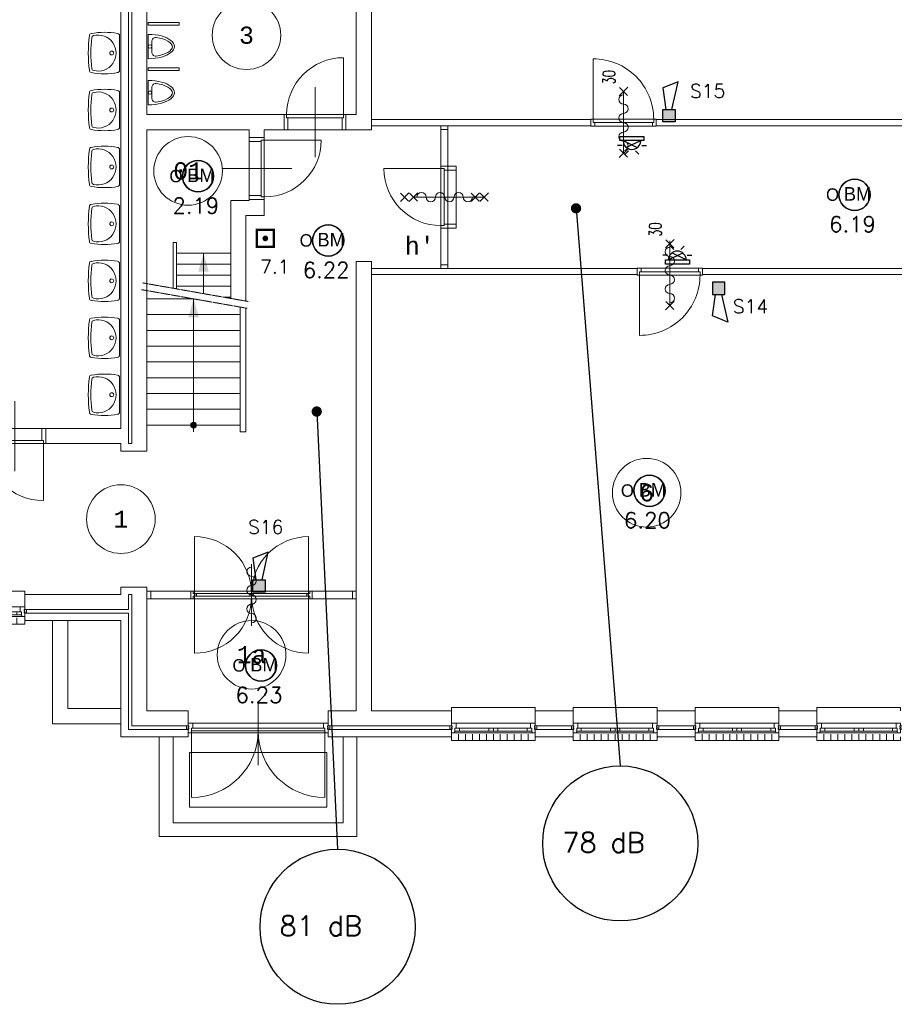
# Model space of a CAD drawing. Header units: millimetres. Extents: x 1890 to 160200, y 5205 to 111580.
# Tile 4 of 51: x 20672 to 33417, y 17220 to 31570. Entities that reach past the tile are written whole.
import ezdxf
from ezdxf.enums import TextEntityAlignment as Align
from ezdxf.xclip import XClip

# ---------------------------------------------------------------- set-up
doc = ezdxf.new("R2010")
doc.units = ezdxf.units.MM
doc.header["$XCLIPFRAME"] = 0
doc.linetypes.add('Xref-geb26-bgg$0$DASHDOT', pattern=[1, 0.5, -0.25, 0, -0.25])
for name, color, linetype in [('BRAND', 1, 'Continuous'), ('DB-waardes', 6, 'Continuous'), ('Xref', 253, 'Continuous'), ('Xref-geb26-bgg$0$AL$1A---_ALGEMEEN', 253, 'Continuous'), ('Xref-geb26-bgg$0$AM$1A---_ARCERING', 253, 'Continuous'), ('Xref-geb26-bgg$0$AT$1A---_TEKST035', 253, 'Continuous'), ('Xref-geb26-bgg$0$AT$1A---_TEKST050', 253, 'Continuous')]:
    doc.layers.add(name, color=color, linetype=linetype)
doc.layers.get('Xref').off()
doc.styles.add('ROMANS', font='romans')
doc.styles.add('TXT', font='txt')
doc.styles.add('Xref-geb26-bgg$0$MONOTXT', font='MONOTXT')
doc.styles.add('Xref-geb26-bgg$0$ROMANS', font='ROMANS')

# ---------------------------------------------------------------- blocks, each defined once
blk = doc.blocks.new('*O64')
at = {"layer": 'Xref-geb26-bgg$0$AL$1A---_ALGEMEEN', "color": 0, "linetype": 'Continuous', "lineweight": 0}
for p, q in [((-543, 9), (543, 9)), ((-565.5, -130), (565.5, -130)), ((-493, -63), (-67, -63)), ((-493, -106), (-67, -106)), ((67, -63), (493, -63)), ((67, -106), (493, -106)), ((-508.33, -240), (-508.33, -150)), ((-406.66, -240), (-406.66, -150)), ((-305, -240), (-305, -150)), ((-203.33, -240), (-203.33, -150)), ((-101.66, -240), (-101.66, -150)), ((0, -240), (0, -150)), ((101.66, -240), (101.66, -150)), ((203.33, -240), (203.33, -150)), ((305, -240), (305, -150)), ((406.66, -240), (406.66, -150)), ((508.33, -240), (508.33, -150))]:
    blk.add_line(p, q, dxfattribs=at)
for points in [[(-610, 190), (-610, 240), (610, 240), (610, 190)], [(-610, -190), (-610, -240), (610, -240), (610, -190)]]:
    blk.add_lwpolyline(points, dxfattribs=at)
for points in [[(-610, 9), (-545.15, 9), (-543, 6.86), (-543, -63), (-560, -63), (-560, -114), (-565.5, -114), (-565.5, -127.78), (-567.72, -130), (-610, -130), (-610, -76), (-601, -76), (-601, -60), (-610, -60), (-610, -46), (-601, -46), (-601, -30), (-610, -30)], [(610, 9), (545.15, 9), (543, 6.86), (543, -63), (560, -63), (560, -114), (565.5, -114), (565.5, -127.78), (567.72, -130), (610, -130), (610, -76), (601, -76), (601, -60), (610, -60), (610, -46), (601, -46), (601, -30), (610, -30)], [(-635, -30), (-601, -30), (-601, -46), (-610, -46), (-610, -60), (-601, -60), (-601, -76), (-635, -76)], [(-560, -106), (-493, -106), (-493, -63), (-560, -63)], [(-67, -106), (0, -106), (0, -63), (-67, -63)], [(67, -106), (0, -106), (0, -63), (67, -63)], [(560, -106), (493, -106), (493, -63), (560, -63)], [(635, -30), (601, -30), (601, -46), (610, -46), (610, -60), (601, -60), (601, -76), (635, -76)]]:
    blk.add_lwpolyline(points, close=True, dxfattribs=at)
blk = doc.blocks.new('*O65')
at = {"layer": 'Xref-geb26-bgg$0$AL$1A---_ALGEMEEN', "color": 0, "linetype": 'Continuous', "lineweight": 0}
for p, q in [((-543, 9), (543, 9)), ((-565.5, -130), (565.5, -130)), ((-493, -63), (-67, -63)), ((-493, -106), (-67, -106)), ((67, -63), (493, -63)), ((67, -106), (493, -106)), ((-508.33, -240), (-508.33, -150)), ((-406.66, -240), (-406.66, -150)), ((-305, -240), (-305, -150)), ((-203.33, -240), (-203.33, -150)), ((-101.66, -240), (-101.66, -150)), ((0, -240), (0, -150)), ((101.66, -240), (101.66, -150)), ((203.33, -240), (203.33, -150)), ((305, -240), (305, -150)), ((406.66, -240), (406.66, -150)), ((508.33, -240), (508.33, -150))]:
    blk.add_line(p, q, dxfattribs=at)
for points in [[(-610, 190), (-610, 240), (610, 240), (610, 190)], [(-610, -190), (-610, -240), (610, -240), (610, -190)]]:
    blk.add_lwpolyline(points, dxfattribs=at)
for points in [[(-610, 9), (-545.15, 9), (-543, 6.86), (-543, -63), (-560, -63), (-560, -114), (-565.5, -114), (-565.5, -127.78), (-567.72, -130), (-610, -130), (-610, -76), (-601, -76), (-601, -60), (-610, -60), (-610, -46), (-601, -46), (-601, -30), (-610, -30)], [(610, 9), (545.15, 9), (543, 6.86), (543, -63), (560, -63), (560, -114), (565.5, -114), (565.5, -127.78), (567.72, -130), (610, -130), (610, -76), (601, -76), (601, -60), (610, -60), (610, -46), (601, -46), (601, -30), (610, -30)], [(-635, -30), (-601, -30), (-601, -46), (-610, -46), (-610, -60), (-601, -60), (-601, -76), (-635, -76)], [(-560, -106), (-493, -106), (-493, -63), (-560, -63)], [(-67, -106), (0, -106), (0, -63), (-67, -63)], [(67, -106), (0, -106), (0, -63), (67, -63)], [(560, -106), (493, -106), (493, -63), (560, -63)], [(635, -30), (601, -30), (601, -46), (610, -46), (610, -60), (601, -60), (601, -76), (635, -76)]]:
    blk.add_lwpolyline(points, close=True, dxfattribs=at)
blk = doc.blocks.new('*O66')
at = {"layer": 'Xref-geb26-bgg$0$AL$1A---_ALGEMEEN', "color": 0, "linetype": 'Continuous', "lineweight": 0}
for p, q in [((-543, 9), (543, 9)), ((-565.5, -130), (565.5, -130)), ((-493, -63), (-67, -63)), ((-493, -106), (-67, -106)), ((67, -63), (493, -63)), ((67, -106), (493, -106)), ((-508.33, -240), (-508.33, -150)), ((-406.66, -240), (-406.66, -150)), ((-305, -240), (-305, -150)), ((-203.33, -240), (-203.33, -150)), ((-101.66, -240), (-101.66, -150)), ((0, -240), (0, -150)), ((101.66, -240), (101.66, -150)), ((203.33, -240), (203.33, -150)), ((305, -240), (305, -150)), ((406.66, -240), (406.66, -150)), ((508.33, -240), (508.33, -150))]:
    blk.add_line(p, q, dxfattribs=at)
for points in [[(-610, 190), (-610, 240), (610, 240), (610, 190)], [(-610, -190), (-610, -240), (610, -240), (610, -190)]]:
    blk.add_lwpolyline(points, dxfattribs=at)
for points in [[(-610, 9), (-545.15, 9), (-543, 6.86), (-543, -63), (-560, -63), (-560, -114), (-565.5, -114), (-565.5, -127.78), (-567.72, -130), (-610, -130), (-610, -76), (-601, -76), (-601, -60), (-610, -60), (-610, -46), (-601, -46), (-601, -30), (-610, -30)], [(610, 9), (545.15, 9), (543, 6.86), (543, -63), (560, -63), (560, -114), (565.5, -114), (565.5, -127.78), (567.72, -130), (610, -130), (610, -76), (601, -76), (601, -60), (610, -60), (610, -46), (601, -46), (601, -30), (610, -30)], [(-635, -30), (-601, -30), (-601, -46), (-610, -46), (-610, -60), (-601, -60), (-601, -76), (-635, -76)], [(-560, -106), (-493, -106), (-493, -63), (-560, -63)], [(-67, -106), (0, -106), (0, -63), (-67, -63)], [(67, -106), (0, -106), (0, -63), (67, -63)], [(560, -106), (493, -106), (493, -63), (560, -63)], [(635, -30), (601, -30), (601, -46), (610, -46), (610, -60), (601, -60), (601, -76), (635, -76)]]:
    blk.add_lwpolyline(points, close=True, dxfattribs=at)
blk = doc.blocks.new('*O67')
at = {"layer": 'Xref-geb26-bgg$0$AL$1A---_ALGEMEEN', "color": 0, "linetype": 'Continuous', "lineweight": 0}
for p, q in [((-543, 9), (543, 9)), ((-565.5, -130), (565.5, -130)), ((-493, -63), (-67, -63)), ((-493, -106), (-67, -106)), ((67, -63), (493, -63)), ((67, -106), (493, -106)), ((-508.33, -240), (-508.33, -150)), ((-406.66, -240), (-406.66, -150)), ((-305, -240), (-305, -150)), ((-203.33, -240), (-203.33, -150)), ((-101.66, -240), (-101.66, -150)), ((0, -240), (0, -150)), ((101.66, -240), (101.66, -150)), ((203.33, -240), (203.33, -150)), ((305, -240), (305, -150)), ((406.66, -240), (406.66, -150)), ((508.33, -240), (508.33, -150))]:
    blk.add_line(p, q, dxfattribs=at)
for points in [[(-610, 190), (-610, 240), (610, 240), (610, 190)], [(-610, -190), (-610, -240), (610, -240), (610, -190)]]:
    blk.add_lwpolyline(points, dxfattribs=at)
for points in [[(-610, 9), (-545.15, 9), (-543, 6.86), (-543, -63), (-560, -63), (-560, -114), (-565.5, -114), (-565.5, -127.78), (-567.72, -130), (-610, -130), (-610, -76), (-601, -76), (-601, -60), (-610, -60), (-610, -46), (-601, -46), (-601, -30), (-610, -30)], [(610, 9), (545.15, 9), (543, 6.86), (543, -63), (560, -63), (560, -114), (565.5, -114), (565.5, -127.78), (567.72, -130), (610, -130), (610, -76), (601, -76), (601, -60), (610, -60), (610, -46), (601, -46), (601, -30), (610, -30)], [(-635, -30), (-601, -30), (-601, -46), (-610, -46), (-610, -60), (-601, -60), (-601, -76), (-635, -76)], [(-560, -106), (-493, -106), (-493, -63), (-560, -63)], [(-67, -106), (0, -106), (0, -63), (-67, -63)], [(67, -106), (0, -106), (0, -63), (67, -63)], [(560, -106), (493, -106), (493, -63), (560, -63)], [(635, -30), (601, -30), (601, -46), (610, -46), (610, -60), (601, -60), (601, -76), (635, -76)]]:
    blk.add_lwpolyline(points, close=True, dxfattribs=at)
blk = doc.blocks.new('*O121')
at = {"layer": 'Xref-geb26-bgg$0$AL$1A---_ALGEMEEN', "color": 0, "linetype": 'Continuous', "lineweight": 0}
for p, q in [((0, 705), (0, -235)), ((953, 377), (-953, 377)), ((975.5, 238), (-975.5, 238))]:
    blk.add_line(p, q, dxfattribs=at)
for points in [[(-1045, 338), (-1011, 338), (-1011, 322), (-1020, 322), (-1020, 308), (-1011, 308), (-1011, 292), (-1045, 292)], [(-1020, 377), (-955.15, 377), (-953, 374.86), (-953, 305), (-970, 305), (-970, 254), (-975.5, 254), (-975.5, 240.22), (-977.72, 238), (-1020, 238), (-1020, 292), (-1011, 292), (-1011, 308), (-1020, 308), (-1020, 322), (-1011, 322), (-1011, 338), (-1020, 338)], [(-970, 305), (-970, 265), (970, 265), (970, 305)], [(1020, 377), (955.15, 377), (953, 374.86), (953, 305), (970, 305), (970, 254), (975.5, 254), (975.5, 240.22), (977.72, 238), (1020, 238), (1020, 292), (1011, 292), (1011, 308), (1020, 308), (1020, 322), (1011, 322), (1011, 338), (1020, 338)], [(1045, 338), (1011, 338), (1011, 322), (1020, 322), (1020, 308), (1011, 308), (1011, 292), (1045, 292)]]:
    blk.add_lwpolyline(points, close=True, dxfattribs=at)
for points in [[(-970, 265), (-970, -705, 0.41421356), (0, 265)], [(970, 265), (970, -705, -0.41421356), (0, 265)]]:
    blk.add_lwpolyline(points, format="xyb", dxfattribs=at)
blk = doc.blocks.new('Xref-geb26-bgg$0$ED0881')
at = {"layer": 'Xref-geb26-bgg$0$AL$1A---_ALGEMEEN', "color": 0, "linetype": 'Continuous', "lineweight": 0}
for p, q in [((475, -400), (475, 500)), ((915, 0), (35, 0)), ((55, 100), (895, 100)), ((55, 45), (895, 45))]:
    blk.add_line(p, q, dxfattribs=at)
for points in [[(55, 100), (0, 100), (0, 0), (35, 0), (35, 45), (55, 45), (55, 100)], [(950, 0), (915, 0), (915, 45), (895, 45), (895, 100), (950, 100), (950, 0)]]:
    blk.add_lwpolyline(points, close=True, dxfattribs=at)
blk.add_lwpolyline([(35, 0), (35, -880, 0.414214), (915, 0)], format="xyb", dxfattribs=at)
blk = doc.blocks.new('Xref-geb26-bgg$0$ED0831')
at = {"layer": 'Xref-geb26-bgg$0$AL$1A---_ALGEMEEN', "color": 0, "linetype": 'Continuous', "lineweight": 0}
for p, q in [((450, -400), (450, 620)), ((0, 0), (0, 220)), ((0, 220), (55, 220)), ((55, 220), (845, 220)), ((55, 220), (55, 45)), ((900, 220), (845, 220)), ((845, 220), (845, 45)), ((900, 0), (900, 220)), ((35, 0), (0, 0)), ((55, 45), (35, 45)), ((35, 45), (35, 0)), ((35, 0), (35, -830)), ((865, 0), (35, 0)), ((55, 45), (845, 45)), ((845, 45), (865, 45)), ((865, 45), (865, 0)), ((865, 0), (900, 0))]:
    blk.add_line(p, q, dxfattribs=at)
blk.add_arc((35, 0), 830, 270, 360, dxfattribs=at)
blk = doc.blocks.new('Xref-geb26-bgg$0$URIN03')
at = {"layer": 'Xref-geb26-bgg$0$AL$1A---_ALGEMEEN', "color": 0, "linetype": 'Continuous', "lineweight": 0}
for p, q in [((-177, -50), (-178, -50)), ((178, -50), (177, -50))]:
    blk.add_line(p, q, dxfattribs=at)
blk.add_lwpolyline([(-178, -20), (178, -20)], dxfattribs=at)
for points in [[(7, -70), (-72, -70, 0.414214), (-132, -130), (-132, -133)], [(0, -70), (80, -70, -0.414214), (140, -130), (140, -133)]]:
    blk.add_lwpolyline(points, format="xyb", dxfattribs=at)
blk.add_circle((0, -45), 25, dxfattribs=at)
for centre, major_axis, ratio, start_param, end_param in [((0, -20), (0, -380), 0.467105, 4.712389, 7.853982), ((7, -20), (0, -350), 0.421429, 5.041111, 6.283185), ((0, -20), (0, -350), 0.421429, 0, 1.242074)]:
    blk.add_ellipse(centre, major_axis=major_axis, ratio=ratio, start_param=start_param, end_param=end_param, dxfattribs=at)
blk = doc.blocks.new('Xref-geb26-bgg$0$WT01')
at = {"layer": 'Xref-geb26-bgg$0$AL$1A---_ALGEMEEN', "color": 0, "linetype": 'Continuous', "lineweight": 0}
blk.add_line((-253, -20), (253, -20), dxfattribs=at)
blk.add_circle((0, -133), 28.1, dxfattribs=at)
for centre, radius, start, end in [((766, -236), 1068, 169.7983, 190.5514), ((-253, -53), 33, 90, 169.9973), ((0, -332), 263, 344.8667, 195.1333), ((253, -53), 33, 10.0027, 90), ((-766, -236), 1068, 349.4486, 10.2017), ((-222, -392), 33, 195.1333, 263.9582), ((0, 1707), 2144, 263.9582, 276.0418), ((222, -392), 33, 276.0418, 344.8667), ((-252, -426), 33, 190.3455, 263.1425), ((0, 1669), 2144, 263.1425, 276.8575), ((252, -426), 33, 276.8575, 349.6545)]:
    blk.add_arc(centre, radius, start, end, dxfattribs=at)
blk = doc.blocks.new('*O195')
at = {"layer": 'Xref-geb26-bgg$0$AL$1A---_ALGEMEEN', "color": 0, "linetype": 'Continuous', "lineweight": 0}
blk.add_lwpolyline([(0, -407, 1), (0, -271, -1), (0, -136, 1), (0, 0, -1), (0, 136, 1), (0, 271, -1), (0, 407)], format="xyb", dxfattribs=at)
blk = doc.blocks.new('Xref-geb26-bgg$0$BRW00')
at = {"layer": 'Xref-geb26-bgg$0$AL$1A---_ALGEMEEN', "color": 0, "linetype": 'Continuous', "lineweight": 0}
blk.add_blockref('*O195', (0, 0), dxfattribs=at)
blk = doc.blocks.new('Xref-geb26-bgg$0$DD0782')
at = {"layer": 'Xref-geb26-bgg$0$AL$1A---_ALGEMEEN', "color": 0, "linetype": 'Continuous', "lineweight": 0}
for p, q in [((885, -393), (885, 507)), ((35, 114), (1735, 114)), ((1735, 0), (35, 0))]:
    blk.add_line(p, q, dxfattribs=at)
for points in [[(885, 77, 0.414214), (55, 907), (55, 77)], [(885, 77, -0.414214), (1715, 907), (1715, 77)], [(885, 37, -0.414214), (55, -793), (55, 37)], [(885, 37, 0.414214), (1715, -793), (1715, 37)]]:
    blk.add_lwpolyline(points, format="xyb", dxfattribs=at)
for points in [[(0, 0), (35, 0), (35, 37), (55, 37), (55, 77), (35, 77), (35, 114), (0, 114), (0, 0)], [(80, 37), (860, 37), (860, 77), (80, 77)], [(910, 37), (1690, 37), (1690, 77), (910, 77)], [(1770, 0), (1735, 0), (1735, 37), (1715, 37), (1715, 77), (1735, 77), (1735, 114), (1770, 114), (1770, 0)]]:
    blk.add_lwpolyline(points, close=True, dxfattribs=at)
for centre, start, end in [((76, 57), 77.3196, 282.6804), ((865, 57), 257.3196, 102.6804), ((906, 57), 77.3196, 282.6804), ((1694, 57), 257.3196, 102.6804)]:
    blk.add_arc(centre, 20.5, start, end, dxfattribs=at)
blk.add_blockref('Xref-geb26-bgg$0$BRW00', (885, 57), dxfattribs=at)
blk = doc.blocks.new('*O196')
at = {"layer": 'Xref-geb26-bgg$0$AL$1A---_ALGEMEEN', "color": 0, "linetype": 'Continuous', "lineweight": 0}
for points in [[(-1525, -57), (1525, -57), (1525, 57), (-1525, 57)], [(-1470, -57), (-1470, 57), (-1525, 57), (-1525, -57)], [(1470, -57), (1470, 57), (1525, 57), (1525, -57)]]:
    blk.add_lwpolyline(points, close=True, dxfattribs=at)
at = {"layer": 'Xref-geb26-bgg$0$AL$1A---_ALGEMEEN', "color": 0, "linetype": 'Continuous', "lineweight": 0, "rotation": 180}
blk.add_blockref('Xref-geb26-bgg$0$DD0782', (885, 57), dxfattribs=at)
blk = doc.blocks.new('*O197')
at = {"layer": 'Xref-geb26-bgg$0$AL$1A---_ALGEMEEN', "color": 0, "linetype": 'Continuous', "lineweight": 0}
for points in [[(-1440, 725), (-1440, -725), (1440, -725), (1440, 725)], [(-1240, 725), (-1240, -525), (1240, -525), (1240, 725)]]:
    blk.add_lwpolyline(points, dxfattribs=at)
blk.add_lwpolyline([(-1000, -300), (1000, -300), (1000, 500), (-1000, 500)], close=True, dxfattribs=at)
blk = doc.blocks.new('*O203')
at = {"layer": 'Xref-geb26-bgg$0$AL$1A---_ALGEMEEN', "color": 0, "linetype": 'Continuous', "lineweight": 0}
for p, q in [((-353, 9), (353, 9)), ((-376, -130), (376, -130)), ((-303, -63), (-16, -63)), ((-303, -106), (-16, -106)), ((16, -63), (303, -63)), ((16, -106), (303, -106)), ((-305, -240), (-305, -150)), ((-203, -240), (-203, -150)), ((-102, -240), (-102, -150)), ((0, -240), (0, -150)), ((102, -240), (102, -150)), ((203, -240), (203, -150)), ((305, -240), (305, -150))]:
    blk.add_line(p, q, dxfattribs=at)
for points in [[(-420, 190), (-420, 240), (420, 240), (420, 190)], [(-420, -190), (-420, -240), (420, -240), (420, -190)]]:
    blk.add_lwpolyline(points, dxfattribs=at)
for points in [[(-420, 9), (-355, 9), (-353, 7), (-353, -63), (-370, -63), (-370, -114), (-376, -114), (-376, -128), (-378, -130), (-420, -130), (-420, -76), (-411, -76), (-411, -60), (-420, -60), (-420, -46), (-411, -46), (-411, -30), (-420, -30)], [(420, 9), (355, 9), (353, 7), (353, -63), (370, -63), (370, -114), (376, -114), (376, -128), (378, -130), (420, -130), (420, -76), (411, -76), (411, -60), (420, -60), (420, -46), (411, -46), (411, -30), (420, -30)], [(-445, -30), (-411, -30), (-411, -46), (-420, -46), (-420, -60), (-411, -60), (-411, -76), (-445, -76)], [(-370, -106), (-303, -106), (-303, -63), (-370, -63)], [(370, -106), (303, -106), (303, -63), (370, -63)], [(445, -30), (411, -30), (411, -46), (420, -46), (420, -60), (411, -60), (411, -76), (445, -76)]]:
    blk.add_lwpolyline(points, close=True, dxfattribs=at)
blk.add_lwpolyline([(4, -106), (-4, -106), (-4, -104, -0.397174), (-10, -98), (-10, -95, 0.406754), (-16, -90), (-16, -72), (-6, -63), (6, -63), (16, -72), (16, -90, 0.406754), (10, -95), (10, -98, -0.397174), (4, -104), (4, -106)], format="xyb", dxfattribs=at)
blk = doc.blocks.new('Xref-geb26-bgg$0$BRW60')
at = {"layer": 'Xref-geb26-bgg$0$AL$1A---_ALGEMEEN', "color": 0, "linetype": 'Continuous', "lineweight": 0}
for p, q in [((-61.42, 393.58), (61.44, 516.42)), ((59.2, 395.81), (-59.18, 514.19)), ((-61.42, -506.42), (61.44, -383.58)), ((59.2, -504.19), (-59.18, -385.81))]:
    blk.add_line(p, q, dxfattribs=at)
blk = doc.blocks.new('Xref-geb26-bgg$0$DR30BZ')
at = {"layer": 'Xref-geb26-bgg$0$AL$1A---_ALGEMEEN', "color": 0, "linetype": 'Continuous', "lineweight": 0}
blk.add_line((-450, 0), (450, 0), dxfattribs=at)
for centre, start, end in [((-339, 0), 180, 360), ((-204, 0), 360, 180), ((-68, 0), 180, 360), ((68, 0), 360, 180), ((204, 0), 180, 360), ((339, 0), 360, 180)]:
    blk.add_arc(centre, 67.8, start, end, dxfattribs=at)
at = {"layer": 'Xref-geb26-bgg$0$AL$1A---_ALGEMEEN', "color": 0, "linetype": 'Continuous', "lineweight": 0, "rotation": 270}
blk.add_blockref('Xref-geb26-bgg$0$BRW60', (0, 0), dxfattribs=at)
at = {"layer": 'Xref-geb26-bgg$0$AT$1A---_TEKST035', "linetype": 'Continuous', "lineweight": 0, "style": 'Xref-geb26-bgg$0$ROMANS', "width": 0.666667}
blk.add_text('30', height=180, dxfattribs=at).set_placement((559, 123))
blk = doc.blocks.new('*O226')
at = {"layer": 'Xref-geb26-bgg$0$AL$1A---_ALGEMEEN', "color": 0, "linetype": 'Continuous', "lineweight": 0}
for p, q in [((-518.58, 61.43), (-641.42, -61.42)), ((-520.81, -59.18), (-639.19, 59.2)), ((-388.58, 61.43), (-511.42, -61.42)), ((-390.81, -59.18), (-509.19, 59.2)), ((-450, 0.01), (450, 0.01)), ((511.42, 61.43), (388.58, -61.42)), ((509.19, -59.18), (390.81, 59.2)), ((641.42, 61.43), (518.58, -61.42)), ((639.19, -59.18), (520.81, 59.2))]:
    blk.add_line(p, q, dxfattribs=at)
at = {"layer": 'Xref-geb26-bgg$0$AL$1A---_ALGEMEEN', "color": 0, "linetype": 'Continuous', "lineweight": 0, "yscale": -1, "rotation": 270}
blk.add_blockref('Xref-geb26-bgg$0$BRW00', (5, 0.01), dxfattribs=at)
blk = doc.blocks.new('*O225')
at = {"layer": 'Xref-geb26-bgg$0$AL$1A---_ALGEMEEN', "color": 0, "linetype": 'Continuous', "lineweight": 0}
blk.add_line((169.29, -695), (169.29, 1005), dxfattribs=at)
for points in [[(169.29, -1040), (69.29, -1040), (69.29, 1040), (169.29, 1040)], [(169.29, 985), (69.29, 985), (69.29, 1040), (169.29, 1040)], [(169.29, -1040), (69.29, -1040), (69.29, -985), (169.29, -985)]]:
    blk.add_lwpolyline(points, close=True, dxfattribs=at)
at = {"layer": 'Xref-geb26-bgg$0$AL$1A---_ALGEMEEN', "color": 0, "linetype": 'Continuous', "lineweight": 0, "rotation": 270}
blk.add_blockref('Xref-geb26-bgg$0$ED0831', (69.29, 450), dxfattribs=at)
at = {"layer": 'Xref-geb26-bgg$0$AL$1A---_ALGEMEEN', "color": 0, "linetype": 'Continuous', "lineweight": 0}
blk.add_blockref('*O226', (119.29, -0.01), dxfattribs=at)
blk = doc.blocks.new('Xref-geb26-bgg')
at = {"layer": 'Xref-geb26-bgg$0$AM$1A---_ARCERING', "linetype": 'Continuous', "lineweight": 0}
h = blk.add_hatch(color=256, dxfattribs=at)
edge = h.paths.add_edge_path()
edge.add_arc((96725.43, 89203.82), 42.4, 0, 360)
at = {"layer": 'Xref-geb26-bgg$0$AL$1A---_ALGEMEEN', "linetype": 'Continuous', "lineweight": 0}
for p, q in [((100429.43, 93531.32), (100429.43, 91831.32)), ((97265.43, 91708.83), (96475.43, 91708.83)), ((96870.43, 91708.83), (96870.43, 91119.79)), ((97265.43, 91548.83), (96475.43, 91548.83)), ((97265.43, 91388.83), (96475.43, 91388.83)), ((97265.43, 91228.83), (96475.43, 91228.83)), ((96045.43, 91043.82), (96725.43, 91043.82)), ((96725.43, 91043.82), (96725.43, 89103.82)), ((97265.43, 91068.83), (97159.43, 91068.83)), ((96045.43, 90813.82), (97405.43, 90813.82)), ((96045.43, 90583.82), (97405.43, 90583.82)), ((96045.43, 90353.82), (97405.43, 90353.82)), ((96045.43, 90123.82), (97405.43, 90123.82)), ((96045.43, 89893.82), (97405.43, 89893.82)), ((96045.43, 89663.82), (97405.43, 89663.82)), ((96045.43, 89433.82), (97405.43, 89433.82)), ((96045.43, 89203.82), (97405.43, 89203.82))]:
    blk.add_line(p, q, dxfattribs=at)
at = {"layer": 'Xref-geb26-bgg$0$AL$1A---_ALGEMEEN', "linetype": 'Xref-geb26-bgg$0$DASHDOT', "lineweight": 0}
for p, q in [((95984.32, 91276.05), (97521.28, 91005.02)), ((95966.95, 91177.57), (97503.91, 90906.54))]:
    blk.add_line(p, q, dxfattribs=at)
at = {"layer": 'Xref-geb26-bgg$0$AL$1A---_ALGEMEEN', "linetype": 'Continuous', "lineweight": 0}
for points in [[(95825.43, 100233.82), (97575.43, 100233.82), (97575.43, 100013.82), (96045.43, 100013.82), (96045.43, 93728.82), (98045.43, 93728.82), (98045.43, 93508.82), (97755.43, 93508.82), (97755.43, 93393.82), (97535.43, 93393.82), (97535.43, 93508.82), (96045.43, 93508.82), (96045.43, 88823.82), (95665.43, 88823.82), (95665.43, 88933.82), (94570.43, 88933.82), (94570.43, 89153.82), (95665.43, 89153.82), (95665.43, 96778.82), (95335.43, 96778.82), (95335.43, 96998.82), (95775.43, 96998.82), (95775.43, 88933.82), (95825.43, 88933.82)], [(98795.43, 100233.82), (100483.43, 100233.82), (100483.43, 100013.82), (99315.43, 100013.82), (99315.43, 93508.82), (98945.43, 93508.82), (98945.43, 93728.82), (99095.43, 93728.82), (99095.43, 100013.82), (98795.43, 100013.82)], [(96065.43, 95031.82), (96515.43, 95031.82), (96515.43, 95071.82), (96065.43, 95071.82)], [(96065.43, 94370.82), (96515.43, 94370.82), (96515.43, 94410.82), (96065.43, 94410.82)], [(99315.43, 93566.32), (102515.43, 93566.32), (102515.43, 93656.32), (99315.43, 93656.32)], [(103465.43, 93566.32), (110760.43, 93566.32), (110760.43, 93656.32), (103465.43, 93656.32)], [(97535.43, 92493.82), (97755.43, 92493.82), (97755.43, 92258.82), (97485.43, 92258.82), (97485.43, 91011.34), (97265.43, 91050.14), (97265.43, 92478.82), (97535.43, 92478.82)], [(99095.43, 91586.32), (99315.43, 91586.32), (99315.43, 85038.82), (100483.43, 85038.82), (100483.43, 84818.82), (98685.43, 84818.82), (98685.43, 85038.82), (99095.43, 85038.82)], [(99315.43, 91396.32), (103190.43, 91396.32), (103190.43, 91486.32), (99315.43, 91486.32)], [(104140.43, 91396.32), (111435.43, 91396.32), (111435.43, 91486.32), (104140.43, 91486.32)], [(97405.43, 90923.91), (97485.43, 90909.8), (97485.43, 89103.82), (97405.43, 89103.82)], [(94265.43, 86733.82), (95665.43, 86733.82), (95665.43, 86843.82), (96045.43, 86843.82), (96045.43, 85038.82), (96645.43, 85038.82), (96645.43, 84818.82), (95825.43, 84818.82), (95825.43, 86733.82), (95775.43, 86733.82), (95775.43, 86513.82), (94265.43, 86513.82)], [(94265.43, 86463.82), (95775.43, 86463.82), (95775.43, 84768.82), (96645.43, 84768.82), (96645.43, 84658.82), (95665.43, 84658.82), (95665.43, 86353.82), (94265.43, 86353.82)], [(94670.43, 86353.82), (94890.43, 86353.82), (94890.43, 85071.32), (95665.43, 85071.32), (95665.43, 84851.32), (94670.43, 84851.32)], [(101703.43, 84818.82), (102258.43, 84818.82), (102258.43, 85038.82), (101703.43, 85038.82)], [(103478.43, 84818.82), (104033.43, 84818.82), (104033.43, 85038.82), (103478.43, 85038.82)], [(105253.43, 84818.82), (105808.43, 84818.82), (105808.43, 85038.82), (105253.43, 85038.82)], [(98685.43, 84768.82), (100483.43, 84768.82), (100483.43, 84658.82), (98685.43, 84658.82)], [(101703.43, 84658.82), (102258.43, 84658.82), (102258.43, 84768.82), (101703.43, 84768.82)], [(103478.43, 84658.82), (104033.43, 84658.82), (104033.43, 84768.82), (103478.43, 84768.82)], [(105253.43, 84658.82), (105808.43, 84658.82), (105808.43, 84768.82), (105253.43, 84768.82)]]:
    blk.add_lwpolyline(points, close=True, dxfattribs=at)
blk.add_lwpolyline([(96425.43, 91198.26), (96425.43, 91863.83), (96475.43, 91863.83), (96475.43, 91189.45)], dxfattribs=at)
for centre, radius in [((97496.02923, 94886.36152), 500), ((96645.4383, 92908.8367), 500), ((96725.43, 89203.82), 42.4), ((103327.93, 88217.57), 500), ((95665.4276, 87833.82483), 500), ((97570.44154, 85855.02219), 500)]:
    blk.add_circle(centre, radius, dxfattribs=at)
for points in [[(96793.48, 91438.83), (96870.43, 91708.83), (96947.38, 91438.83)], [(96648.48, 90773.82), (96725.43, 91043.82), (96802.38, 90773.82)]]:
    blk.add_solid(points, dxfattribs=at)
at = {"layer": 'Xref-geb26-bgg$0$AL$1A---_ALGEMEEN', "linetype": 'Continuous', "lineweight": 0, "yscale": -1}
for name, p, rotation in [('Xref-geb26-bgg$0$WT01', (95665.43, 94626.32), 90), ('Xref-geb26-bgg$0$URIN03', (96045.43, 94721.32), 270), ('Xref-geb26-bgg$0$URIN03', (96045.43, 94049.82), 270), ('Xref-geb26-bgg$0$WT01', (95665.43, 93796.32), 90), ('Xref-geb26-bgg$0$ED0831', (97755.43, 93393.82), 270), ('Xref-geb26-bgg$0$WT01', (95665.43, 92966.32), 90), ('Xref-geb26-bgg$0$WT01', (95665.43, 92136.32), 90), ('Xref-geb26-bgg$0$WT01', (95665.43, 91306.32), 90), ('Xref-geb26-bgg$0$WT01', (95665.43, 90476.32), 90), ('Xref-geb26-bgg$0$WT01', (95665.43, 89646.32), 90), ('Xref-geb26-bgg$0$ED0831', (94570.43, 88933.82), 180)]:
    blk.add_blockref(name, p, dxfattribs=dict(at, rotation=rotation))
at = {"layer": 'Xref-geb26-bgg$0$AL$1A---_ALGEMEEN', "linetype": 'Continuous', "lineweight": 0}
for name, p, rotation in [('Xref-geb26-bgg$0$ED0831', (98945.43, 93728.82), 180), ('Xref-geb26-bgg$0$DR30BZ', (102990.43, 93611.32), 90), ('Xref-geb26-bgg$0$DR30BZ', (103665.43, 91391.32), 90)]:
    blk.add_blockref(name, p, dxfattribs=dict(at, rotation=rotation))
at = {"layer": 'Xref-geb26-bgg$0$AL$1A---_ALGEMEEN', "linetype": 'Continuous', "lineweight": 0, "yscale": -1}
blk.add_blockref('Xref-geb26-bgg$0$ED0881', (102515.43, 93661.32), dxfattribs=at)
at = {"layer": 'Xref-geb26-bgg$0$AL$1A---_ALGEMEEN', "linetype": 'Continuous', "lineweight": 0}
for name, p in [('*O225', (100260.14, 92526.32)), ('Xref-geb26-bgg$0$ED0881', (103190.43, 91391.32)), ('*O196', (97570.43, 86728.2)), ('*O203', (93845.43, 86543.82)), ('*O121', (97665.43, 84480.82)), ('*O64', (101093.43, 84848.82)), ('*O65', (102868.43, 84848.82)), ('*O66', (104643.43, 84848.82)), ('*O67', (106418.43, 84848.82)), ('*O197', (97665.43, 83933.82))]:
    blk.add_blockref(name, p, dxfattribs=at)
at = {"layer": 'Xref-geb26-bgg$0$AT$1A---_TEKST050', "linetype": 'Continuous', "lineweight": 0, "style": 'Xref-geb26-bgg$0$MONOTXT'}
for s, p in [('3', (97496.02, 94886.36)), ('01', (96645.42, 92908.82)), ("h'", (100020.7, 91827.57)), ('6', (103327.92, 88217.57)), ('1', (95665.41, 87833.81)), ('1a', (97570.43, 85855.01))]:
    blk.add_text(s, height=250.00002, dxfattribs=at).set_placement(p, align=Align.MIDDLE)
blk = doc.blocks.new('BR-OPT-M')
at = {"layer": 'BRAND', "color": 0}
blk.add_lwpolyline([(1.75, 0, 1), (-1.75, 0, 1)], format="xyb", close=True, dxfattribs=at)
blk.add_circle((0, 0), 1.75, dxfattribs=at)
for start, end in [(0, 180), (180, 0)]:
    blk.add_arc((0, 0), 1.75, start, end, dxfattribs=at)
at = {"layer": 'BRAND', "color": 0, "style": 'TXT'}
blk.add_text('O', height=1.4, dxfattribs=at).set_placement((-3.2, -0.68))
at = {"layer": 'BRAND', "color": 0, "insert": (-1.2, 0.86), "char_height": 1.522, "width": 4.0171, "attachment_point": 1, "style": 'TXT'}
blk.add_mtext('BM', dxfattribs=at)
at = {"layer": 'BRAND', "color": 0, "style": 'ROMANS'}
blk.add_attdef('ION1-B', text='', height=1.75, dxfattribs=at).set_placement((-0.23, -2.43), align=Align.TOP_CENTER)
blk = doc.blocks.new('handmelder')
at = {"layer": 'BRAND', "color": 0, "const_width": 0.416}
blk.add_lwpolyline([(0.55, 1.82), (-1.53, 1.82), (-1.53, -1.3), (1.59, -1.3), (1.59, 1.82), (0.55, 1.82)], dxfattribs=at)
at = {"layer": 'BRAND', "color": 0, "const_width": 0.52}
blk.add_lwpolyline([(-0.23, 0.26, 1), (0.29, 0.26, 1)], format="xyb", close=True, dxfattribs=at)
at = {"layer": 'BRAND', "color": 0, "style": 'ROMANS'}
blk.add_attdef('X', text='', height=2, dxfattribs=at).set_placement((0.09, -2.9), align=Align.MIDDLE)
blk = doc.blocks.new('NEVENIN')
at = {"layer": 'BRAND', "color": 0}
for p, q in [((-2.16, 1.02), (1.31, 2.74)), ((-0.86, 3.53), (-1.68, 4.35)), ((2.16, 1.02), (-1.31, 2.74)), ((0.86, 3.53), (1.68, 4.35)), ((-2.37, 2.19), (-3.54, 2.19)), ((-2.91, 1.02), (2.91, 1.02)), ((-2.91, 0), (-2.91, 1.02)), ((2.91, 0), (-2.91, 0)), ((2.37, 2.19), (3.54, 2.19)), ((2.91, 1.02), (2.91, 0))]:
    blk.add_line(p, q, dxfattribs=at)
blk.add_arc((0, 1.02), 2.16, 360, 180, dxfattribs=at)
blk = doc.blocks.new('SWHOOP')
at = {"layer": 'BRAND', "color": 0}
for p, q in [((3, 1.5), (0, 1.5)), ((3, 0.75), (9.75, 2.25)), ((3, -1.5), (3, 1.5)), ((9.75, 2.25), (8.25, -1.5)), ((0, -1.5), (3, -1.5)), ((8.25, -1.5), (3, -0.75))]:
    blk.add_line(p, q, dxfattribs=at)
at = {"layer": 'BRAND'}
blk.add_line((0, 1.5), (0, -1.5), dxfattribs=at)
at = {"layer": 'BRAND', "color": 0}
blk.add_solid([(0, -1.5), (3, -1.5), (0, 1.5), (3, 1.5)], dxfattribs=at)

msp = doc.modelspace()

# ---------------------------------------------------------------- linework, layer by layer
at = {"layer": 'DB-waardes'}
for p, q in [((28779, 28821), (29424, 20695)), ((25000, 25859), (25304, 19480))]:
    msp.add_line(p, q, dxfattribs=at)
at = {"layer": 'DB-waardes', "const_width": 75}
for points in [[(28742, 28821, 1), (28817, 28821, 1)], [(24963, 25859, 1), (25038, 25859, 1)]]:
    msp.add_lwpolyline(points, format="xyb", close=True, dxfattribs=at)
at = {"layer": 'DB-waardes'}
for centre in [(29424, 19565), (25304, 18350)]:
    msp.add_circle(centre, 1130, dxfattribs=at)

# ---------------------------------------------------------------- block references
at = {"layer": 'BRAND'}
ref = msp.add_blockref('SWHOOP', (30132, 30081), dxfattribs=dict(at, xscale=-60, yscale=60, zscale=60, rotation=270))
XClip(ref).set_block_clipping_path([(-271.7774603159, -438.2896888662), (230.7409211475, 955.3769778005)])
ref = msp.add_blockref('NEVENIN', (29594, 29870), dxfattribs=dict(at, xscale=60, yscale=60, zscale=60, rotation=180))
XClip(ref).set_block_clipping_path([(-964.3550008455, -234.2523444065), (429.3116658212, 268.2660370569)])
at = {"layer": 'BRAND', "xscale": 130, "yscale": 130, "zscale": 130}
for p, values in [((23270, 29289), {'ION1-B': '2.19'}), ((25168, 28351), {'ION1-B': '6.22'}), ((24189, 22157), {'ION1-B': '6.23'})]:
    msp.add_blockref('BR-OPT-M', p, dxfattribs=at).add_auto_attribs(values)
at = {"layer": 'BRAND'}
ref = msp.add_blockref('BR-OPT-M', (32839, 29019), dxfattribs=dict(at, xscale=130, yscale=130, zscale=130))
XClip(ref).set_block_clipping_path([(-223.1110790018, -117.269339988), (420.119690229, 114.6622206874)])
ref.add_auto_attribs({'ION1-B': '6.19'})
at = {"layer": 'BRAND', "xscale": 80, "yscale": 80, "zscale": 80}
msp.add_blockref('handmelder', (24249, 28362), dxfattribs=at)
at = {"layer": 'BRAND'}
ref = msp.add_blockref('NEVENIN', (30256, 28007), dxfattribs=dict(at, xscale=60, yscale=60, zscale=60))
XClip(ref).set_block_clipping_path([(-440.346875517, -237.22123883), (953.3197911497, 265.2971426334)])
ref = msp.add_blockref('SWHOOP', (30856, 27747), dxfattribs=dict(at, xscale=60, yscale=60, zscale=60, rotation=270))
XClip(ref).set_block_clipping_path([(-269.6397961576, -450.3466162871), (232.8785853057, 943.3200503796)])
ref = msp.add_blockref('BR-OPT-M', (29849, 24705), dxfattribs=dict(at, xscale=130, yscale=130, zscale=130))
XClip(ref).set_block_clipping_path([(-200.1071872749, -84.0849287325), (443.1235819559, 147.8466319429)])
ref.add_auto_attribs({'ION1-B': '6.20'})
at = {"layer": 'BRAND', "xscale": -60, "yscale": 60, "zscale": 60, "rotation": 270}
msp.add_blockref('SWHOOP', (24159, 23225), dxfattribs=at)
at = {"layer": 'Xref'}
ref = msp.add_blockref('Xref-geb26-bgg', (-73519, -63542), dxfattribs=at)
XClip(ref).set_block_clipping_path([(77218.5005235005, 77622.422877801), (161938.5005235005, 106512.422877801)])

# ---------------------------------------------------------------- texts
at = {"layer": 'BRAND', "style": 'ROMANS'}
for s, p in [('S15', (30440, 30432)), ('7.1', (24175, 27872)), ('S14', (31065, 27292)), ('S16', (24000, 24077))]:
    msp.add_text(s, height=200, dxfattribs=at).set_placement(p)
at = {"layer": 'DB-waardes', "style": 'ROMANS'}
for s, p in [('78 dB', (28578, 19432)), ('81 dB', (24458, 18217))]:
    msp.add_text(s, height=292.5, dxfattribs=at).set_placement(p)

doc.saveas('drawing.dxf')
